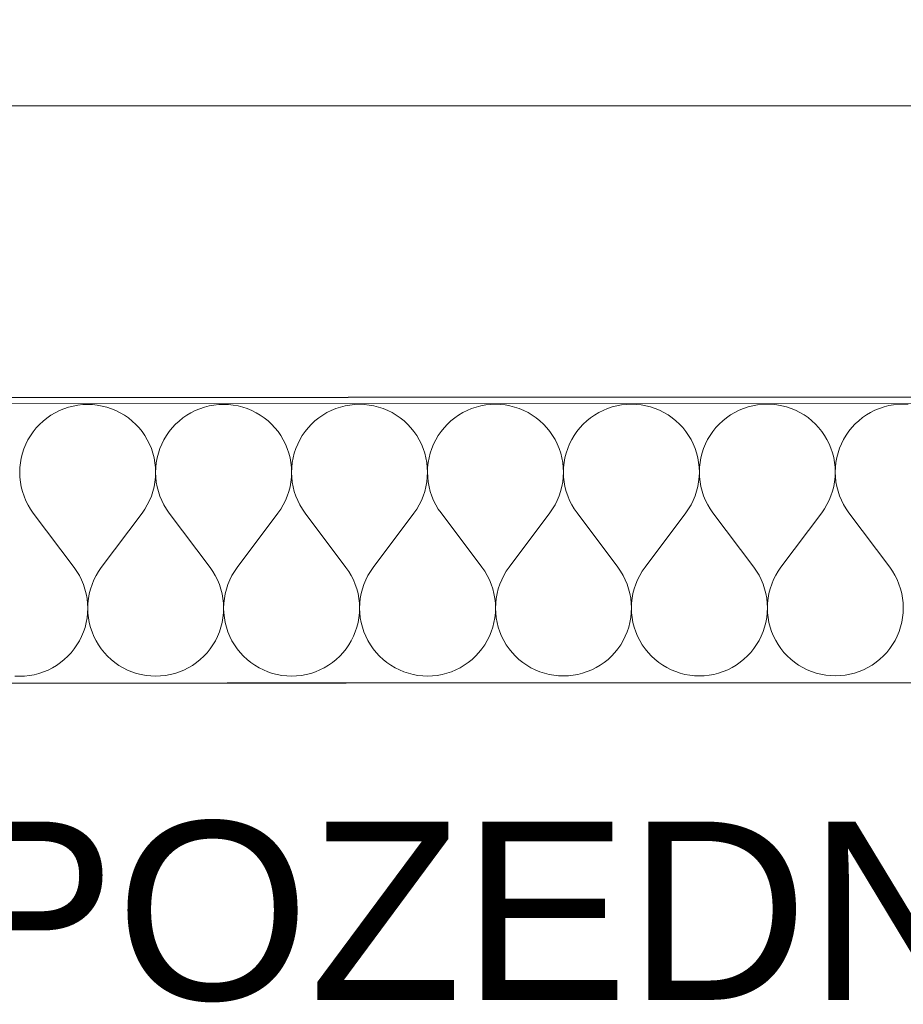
# Model space of a CAD drawing. Header units: millimetres. Extents: x -23738 to 4435, y -2716 to 20653.
# Tile 16 of 160: x -18057 to -17562, y 11 to 563. Entities that reach past the tile are written whole.
import ezdxf

# ---------------------------------------------------------------- set-up
doc = ezdxf.new("R2010")
doc.units = ezdxf.units.MM
doc.header["$MEASUREMENT"] = 0
doc.linetypes.add('Wipeout_Contour', pattern=[1000, 0, -1000])
for name, color, linetype in [('9._POHLED ZÁPADNÍ_2_2D prvky - obecné', 7, 'Continuous'), ('9._POHLED ZÁPADNÍ_2_Anotace - SP', 7, 'Continuous'), ('9._POHLED ZÁPADNÍ_2_Konstrukce - krov', 7, 'Continuous'), ('9._POHLED ZÁPADNÍ_2_Konstrukce - nosné', 7, 'Continuous'), ('9._POHLED ZÁPADNÍ_2_Nové_Konstrukce - nosné', 7, 'Continuous'), ('9._POHLED ZÁPADNÍ_2_Nové_Situace - terén', 7, 'Continuous'), ('9._POHLED ZÁPADNÍ_2_Nové_Výplně - Povrchové', 7, 'Continuous'), ('9._POHLED ZÁPADNÍ_2_Nové_Výplně – Řezové', 7, 'Continuous'), ('9._POHLED ZÁPADNÍ_2_Výplně - Povrchové', 7, 'Continuous'), ('9._POHLED ZÁPADNÍ_2_VÝTAH VAR 1', 7, 'Continuous')]:
    doc.layers.add(name, color=color, linetype=linetype)
doc.styles.add('GENEROVANÝ_STYL_1', font='txt')

# ---------------------------------------------------------------- blocks, each defined once
blk = doc.blocks.new('*X9', base_point=(-24533.14, -6254.22))
at = {"layer": '9._POHLED ZÁPADNÍ_2_Nové_Výplně – Řezové', "color": 21, "linetype": 'Continuous', "lineweight": 20, "true_color": 0xffaaaa}
for p, q in [((-18037.48, 342.43), (-18039.82, 341.04)), ((-18035.05, 343.65), (-18037.48, 342.43)), ((-18032.53, 344.69), (-18035.05, 343.65)), ((-18029.95, 345.55), (-18032.53, 344.69)), ((-18027.32, 346.22), (-18029.95, 345.55)), ((-18024.64, 346.71), (-18027.32, 346.22)), ((-18021.94, 347), (-18024.64, 346.71)), ((-18019.22, 347.1), (-18021.94, 347)), ((-18016.5, 347), (-18019.22, 347.1)), ((-18013.79, 346.71), (-18016.5, 347)), ((-18011.11, 346.23), (-18013.79, 346.71)), ((-18008.48, 345.56), (-18011.11, 346.23)), ((-18005.9, 344.7), (-18008.48, 345.56)), ((-18003.38, 343.66), (-18005.9, 344.7)), ((-18000.95, 342.44), (-18003.38, 343.66)), ((-17998.61, 341.06), (-18000.95, 342.44)), ((-17961.29, 342.46), (-17963.63, 341.07)), ((-17958.86, 343.68), (-17961.29, 342.46)), ((-17956.34, 344.73), (-17958.86, 343.68)), ((-17953.76, 345.59), (-17956.34, 344.73)), ((-17951.13, 346.26), (-17953.76, 345.59)), ((-17948.45, 346.74), (-17951.13, 346.26)), ((-17945.74, 347.04), (-17948.45, 346.74)), ((-17943.03, 347.14), (-17945.74, 347.04)), ((-17940.31, 347.04), (-17943.03, 347.14)), ((-17937.6, 346.75), (-17940.31, 347.04)), ((-17934.92, 346.27), (-17937.6, 346.75)), ((-17932.29, 345.6), (-17934.92, 346.27)), ((-17929.71, 344.74), (-17932.29, 345.6)), ((-17927.19, 343.7), (-17929.71, 344.74)), ((-17924.76, 342.48), (-17927.19, 343.7)), ((-17922.42, 341.09), (-17924.76, 342.48)), ((-17885.1, 342.5), (-17887.44, 341.11)), ((-17882.67, 343.72), (-17885.1, 342.5)), ((-17880.15, 344.76), (-17882.67, 343.72)), ((-17877.57, 345.62), (-17880.15, 344.76)), ((-17874.94, 346.3), (-17877.57, 345.62)), ((-17872.26, 346.78), (-17874.94, 346.3)), ((-17869.55, 347.07), (-17872.26, 346.78)), ((-17866.84, 347.17), (-17869.55, 347.07)), ((-17864.12, 347.08), (-17866.84, 347.17)), ((-17861.41, 346.79), (-17864.12, 347.08)), ((-17858.73, 346.3), (-17861.41, 346.79)), ((-17856.1, 345.63), (-17858.73, 346.3)), ((-17853.52, 344.77), (-17856.1, 345.63)), ((-17851, 343.73), (-17853.52, 344.77)), ((-17848.57, 342.52), (-17851, 343.73)), ((-17846.23, 341.13), (-17848.57, 342.52)), ((-17808.91, 342.54), (-17811.25, 341.15)), ((-17806.47, 343.76), (-17808.91, 342.54)), ((-17803.96, 344.8), (-17806.47, 343.76)), ((-17801.38, 345.66), (-17803.96, 344.8)), ((-17798.75, 346.33), (-17801.38, 345.66)), ((-17796.07, 346.82), (-17798.75, 346.33)), ((-17793.36, 347.11), (-17796.07, 346.82)), ((-17790.64, 347.21), (-17793.36, 347.11)), ((-17787.93, 347.11), (-17790.64, 347.21)), ((-17785.22, 346.82), (-17787.93, 347.11)), ((-17782.54, 346.34), (-17785.22, 346.82)), ((-17779.91, 345.67), (-17782.54, 346.34)), ((-17777.33, 344.81), (-17779.91, 345.67)), ((-17774.81, 343.77), (-17777.33, 344.81)), ((-17772.38, 342.55), (-17774.81, 343.77)), ((-17770.04, 341.17), (-17772.38, 342.55)), ((-17732.72, 342.57), (-17735.05, 341.18)), ((-17730.28, 343.79), (-17732.72, 342.57)), ((-17727.77, 344.84), (-17730.28, 343.79)), ((-17725.19, 345.7), (-17727.77, 344.84)), ((-17722.56, 346.37), (-17725.19, 345.7)), ((-17719.88, 346.85), (-17722.56, 346.37)), ((-17717.17, 347.15), (-17719.88, 346.85)), ((-17714.45, 347.25), (-17717.17, 347.15)), ((-17711.74, 347.15), (-17714.45, 347.25)), ((-17709.03, 346.86), (-17711.74, 347.15)), ((-17706.35, 346.38), (-17709.03, 346.86)), ((-17703.72, 345.71), (-17706.35, 346.38)), ((-17701.14, 344.85), (-17703.72, 345.71)), ((-17698.62, 343.81), (-17701.14, 344.85)), ((-17696.19, 342.59), (-17698.62, 343.81)), ((-17693.85, 341.2), (-17696.19, 342.59)), ((-17656.53, 342.61), (-17658.86, 341.22)), ((-17654.09, 343.83), (-17656.53, 342.61)), ((-17651.58, 344.87), (-17654.09, 343.83)), ((-17649, 345.73), (-17651.58, 344.87)), ((-17646.36, 346.41), (-17649, 345.73)), ((-17643.69, 346.89), (-17646.36, 346.41)), ((-17640.98, 347.18), (-17643.69, 346.89)), ((-17638.26, 347.28), (-17640.98, 347.18)), ((-17635.55, 347.19), (-17638.26, 347.28)), ((-17632.84, 346.9), (-17635.55, 347.19)), ((-17630.16, 346.41), (-17632.84, 346.9)), ((-17627.53, 345.74), (-17630.16, 346.41)), ((-17624.94, 344.88), (-17627.53, 345.74)), ((-17622.43, 343.84), (-17624.94, 344.88)), ((-17620, 342.63), (-17622.43, 343.84)), ((-17617.66, 341.24), (-17620, 342.63)), ((-17580.34, 342.65), (-17582.67, 341.26)), ((-17577.9, 343.87), (-17580.34, 342.65)), ((-17575.39, 344.91), (-17577.9, 343.87)), ((-17572.81, 345.77), (-17575.39, 344.91)), ((-17570.17, 346.44), (-17572.81, 345.77)), ((-17567.5, 346.93), (-17570.17, 346.44)), ((-17564.79, 347.22), (-17567.5, 346.93)), ((-17562.07, 347.32), (-17564.79, 347.22)), ((-17559.35, 347.22), (-17562.07, 347.32)), ((-18044.17, 337.77), (-18046.16, 335.92)), ((-18042.05, 339.48), (-18044.17, 337.77)), ((-18039.82, 341.04), (-18042.05, 339.48)), ((-17996.38, 339.51), (-17998.61, 341.06)), ((-17994.26, 337.8), (-17996.38, 339.51)), ((-17992.26, 335.95), (-17994.26, 337.8)), ((-17967.98, 337.81), (-17969.97, 335.96)), ((-17965.86, 339.52), (-17967.98, 337.81)), ((-17963.63, 341.07), (-17965.86, 339.52)), ((-17920.18, 339.54), (-17922.42, 341.09)), ((-17918.07, 337.84), (-17920.18, 339.54)), ((-17916.07, 335.98), (-17918.07, 337.84)), ((-17891.79, 337.85), (-17893.78, 335.99)), ((-17889.67, 339.56), (-17891.79, 337.85)), ((-17887.44, 341.11), (-17889.67, 339.56)), ((-17843.99, 339.58), (-17846.23, 341.13)), ((-17841.88, 337.87), (-17843.99, 339.58)), ((-17839.88, 336.02), (-17841.88, 337.87)), ((-17815.6, 337.88), (-17817.59, 336.03)), ((-17813.48, 339.59), (-17815.6, 337.88)), ((-17811.25, 341.15), (-17813.48, 339.59)), ((-17767.8, 339.62), (-17770.04, 341.17)), ((-17765.69, 337.91), (-17767.8, 339.62)), ((-17763.69, 336.06), (-17765.69, 337.91)), ((-17739.41, 337.92), (-17741.4, 336.07)), ((-17737.29, 339.63), (-17739.41, 337.92)), ((-17735.05, 341.18), (-17737.29, 339.63)), ((-17691.61, 339.65), (-17693.85, 341.2)), ((-17689.49, 337.95), (-17691.61, 339.65)), ((-17687.5, 336.09), (-17689.49, 337.95)), ((-17663.21, 337.96), (-17665.2, 336.1)), ((-17661.1, 339.67), (-17663.21, 337.96)), ((-17658.86, 341.22), (-17661.1, 339.67)), ((-17615.42, 339.69), (-17617.66, 341.24)), ((-17613.3, 337.98), (-17615.42, 339.69)), ((-17611.31, 336.13), (-17613.3, 337.98)), ((-17587.02, 337.99), (-17589.01, 336.14)), ((-17584.91, 339.7), (-17587.02, 337.99)), ((-17582.67, 341.26), (-17584.91, 339.7)), ((-18049.71, 331.81), (-18051.26, 329.57)), ((-18048.01, 333.93), (-18049.71, 331.81)), ((-18046.16, 335.92), (-18048.01, 333.93)), ((-17990.41, 333.95), (-17992.26, 335.95)), ((-17988.7, 331.84), (-17990.41, 333.95)), ((-17987.15, 329.6), (-17988.7, 331.84)), ((-17973.52, 331.84), (-17975.07, 329.61)), ((-17971.82, 333.96), (-17973.52, 331.84)), ((-17969.97, 335.96), (-17971.82, 333.96)), ((-17914.22, 333.99), (-17916.07, 335.98)), ((-17912.51, 331.87), (-17914.22, 333.99)), ((-17910.96, 329.64), (-17912.51, 331.87)), ((-17897.33, 331.88), (-17898.88, 329.64)), ((-17895.63, 334), (-17897.33, 331.88)), ((-17893.78, 335.99), (-17895.63, 334)), ((-17838.03, 334.03), (-17839.88, 336.02)), ((-17836.32, 331.91), (-17838.03, 334.03)), ((-17834.77, 329.68), (-17836.32, 331.91)), ((-17821.14, 331.92), (-17822.69, 329.68)), ((-17819.44, 334.04), (-17821.14, 331.92)), ((-17817.59, 336.03), (-17819.44, 334.04)), ((-17761.84, 334.06), (-17763.69, 336.06)), ((-17760.13, 331.95), (-17761.84, 334.06)), ((-17758.58, 329.71), (-17760.13, 331.95)), ((-17744.95, 331.95), (-17746.5, 329.72)), ((-17743.25, 334.07), (-17744.95, 331.95)), ((-17741.4, 336.07), (-17743.25, 334.07)), ((-17685.65, 334.1), (-17687.5, 336.09)), ((-17683.94, 331.98), (-17685.65, 334.1)), ((-17682.39, 329.75), (-17683.94, 331.98)), ((-17668.76, 331.99), (-17670.31, 329.75)), ((-17667.06, 334.11), (-17668.76, 331.99)), ((-17665.2, 336.1), (-17667.06, 334.11)), ((-17609.46, 334.14), (-17611.31, 336.13)), ((-17607.75, 332.02), (-17609.46, 334.14)), ((-17606.2, 329.78), (-17607.75, 332.02)), ((-17592.57, 332.03), (-17594.12, 329.79)), ((-17590.87, 334.15), (-17592.57, 332.03)), ((-17589.01, 336.14), (-17590.87, 334.15)), ((-18052.65, 327.23), (-18053.87, 324.8)), ((-18051.26, 329.57), (-18052.65, 327.23)), ((-17985.76, 327.26), (-17987.15, 329.6)), ((-17984.55, 324.83), (-17985.76, 327.26)), ((-17976.46, 327.27), (-17977.68, 324.83)), ((-17975.07, 329.61), (-17976.46, 327.27)), ((-17909.57, 327.3), (-17910.96, 329.64)), ((-17908.36, 324.87), (-17909.57, 327.3)), ((-17900.27, 327.3), (-17901.48, 324.87)), ((-17898.88, 329.64), (-17900.27, 327.3)), ((-17833.38, 327.34), (-17834.77, 329.68)), ((-17832.16, 324.9), (-17833.38, 327.34)), ((-17824.08, 327.34), (-17825.29, 324.91)), ((-17822.69, 329.68), (-17824.08, 327.34)), ((-17757.19, 327.37), (-17758.58, 329.71)), ((-17755.97, 324.94), (-17757.19, 327.37)), ((-17747.89, 327.38), (-17749.1, 324.94)), ((-17746.5, 329.72), (-17747.89, 327.38)), ((-17681, 327.41), (-17682.39, 329.75)), ((-17679.78, 324.98), (-17681, 327.41)), ((-17671.7, 327.41), (-17672.91, 324.98)), ((-17670.31, 329.75), (-17671.7, 327.41)), ((-17604.81, 327.45), (-17606.2, 329.78)), ((-17603.59, 325.01), (-17604.81, 327.45)), ((-17595.51, 327.45), (-17596.72, 325.02)), ((-17594.12, 329.79), (-17595.51, 327.45)), ((-18054.9, 322.28), (-18055.76, 319.7)), ((-18053.87, 324.8), (-18054.9, 322.28)), ((-17983.5, 322.32), (-17984.55, 324.83)), ((-17982.65, 319.73), (-17983.5, 322.32)), ((-17978.71, 322.32), (-17979.57, 319.74)), ((-17977.68, 324.83), (-17978.71, 322.32)), ((-17907.31, 322.35), (-17908.36, 324.87)), ((-17906.46, 319.77), (-17907.31, 322.35)), ((-17902.52, 322.35), (-17903.38, 319.77)), ((-17901.48, 324.87), (-17902.52, 322.35)), ((-17831.12, 322.39), (-17832.16, 324.9)), ((-17830.26, 319.81), (-17831.12, 322.39)), ((-17826.33, 322.39), (-17827.19, 319.81)), ((-17825.29, 324.91), (-17826.33, 322.39)), ((-17754.93, 322.43), (-17755.97, 324.94)), ((-17754.07, 319.84), (-17754.93, 322.43)), ((-17750.14, 322.43), (-17751, 319.85)), ((-17749.1, 324.94), (-17750.14, 322.43)), ((-17678.74, 322.46), (-17679.78, 324.98)), ((-17677.88, 319.88), (-17678.74, 322.46)), ((-17673.95, 322.46), (-17674.81, 319.88)), ((-17672.91, 324.98), (-17673.95, 322.46)), ((-17602.55, 322.5), (-17603.59, 325.01)), ((-17601.69, 319.92), (-17602.55, 322.5)), ((-17597.76, 322.5), (-17598.62, 319.92)), ((-17596.72, 325.02), (-17597.76, 322.5)), ((-18056.43, 317.06), (-18056.91, 314.39)), ((-18055.76, 319.7), (-18056.43, 317.06)), ((-17981.97, 317.1), (-17982.65, 319.73)), ((-17981.49, 314.42), (-17981.97, 317.1)), ((-17980.24, 317.1), (-17980.72, 314.42)), ((-17979.57, 319.74), (-17980.24, 317.1)), ((-17905.78, 317.14), (-17906.46, 319.77)), ((-17905.3, 314.46), (-17905.78, 317.14)), ((-17904.05, 317.14), (-17904.53, 314.46)), ((-17903.38, 319.77), (-17904.05, 317.14)), ((-17829.59, 317.17), (-17830.26, 319.81)), ((-17829.11, 314.49), (-17829.59, 317.17)), ((-17827.86, 317.17), (-17828.34, 314.49)), ((-17827.19, 319.81), (-17827.86, 317.17)), ((-17753.4, 317.21), (-17754.07, 319.84)), ((-17752.92, 314.53), (-17753.4, 317.21)), ((-17751.67, 317.21), (-17752.15, 314.53)), ((-17751, 319.85), (-17751.67, 317.21)), ((-17677.21, 317.25), (-17677.88, 319.88)), ((-17676.73, 314.57), (-17677.21, 317.25)), ((-17675.48, 317.25), (-17675.96, 314.57)), ((-17674.81, 319.88), (-17675.48, 317.25)), ((-17601.02, 317.28), (-17601.69, 319.92)), ((-17600.54, 314.6), (-17601.02, 317.28)), ((-17599.29, 317.28), (-17599.77, 314.6)), ((-17598.62, 319.92), (-17599.29, 317.28)), ((-18057.2, 311.68), (-18057.29, 308.96)), ((-18056.91, 314.39), (-18057.2, 311.68)), ((-17981.2, 311.72), (-17981.49, 314.42)), ((-17981.1, 309), (-17981.2, 311.72)), ((-17981.01, 311.72), (-17981.1, 309)), ((-17980.72, 314.42), (-17981.01, 311.72)), ((-17905.01, 311.75), (-17905.3, 314.46)), ((-17904.91, 309.03), (-17905.01, 311.75)), ((-17904.82, 311.75), (-17904.91, 309.03)), ((-17904.53, 314.46), (-17904.82, 311.75)), ((-17828.82, 311.79), (-17829.11, 314.49)), ((-17828.72, 309.07), (-17828.82, 311.79)), ((-17828.63, 311.79), (-17828.72, 309.07)), ((-17828.34, 314.49), (-17828.63, 311.79)), ((-17752.63, 311.83), (-17752.92, 314.53)), ((-17752.53, 309.11), (-17752.63, 311.83)), ((-17752.44, 311.83), (-17752.53, 309.11)), ((-17752.15, 314.53), (-17752.44, 311.83)), ((-17676.44, 311.86), (-17676.73, 314.57)), ((-17676.34, 309.14), (-17676.44, 311.86)), ((-17676.25, 311.86), (-17676.34, 309.14)), ((-17675.96, 314.57), (-17676.25, 311.86)), ((-17600.25, 311.9), (-17600.54, 314.6)), ((-17600.15, 309.18), (-17600.25, 311.9)), ((-17600.06, 311.9), (-17600.15, 309.18)), ((-17599.77, 314.6), (-17600.06, 311.9)), ((-18057.29, 308.96), (-18057.19, 306.24)), ((-18057.19, 306.24), (-18056.9, 303.54)), ((-17981.49, 303.57), (-17981.2, 306.28)), ((-17981.2, 306.28), (-17981.1, 309)), ((-17981.1, 309), (-17981, 306.28)), ((-17981, 306.28), (-17980.71, 303.57)), ((-17905.3, 303.61), (-17905.01, 306.32)), ((-17905.01, 306.32), (-17904.91, 309.03)), ((-17904.91, 309.03), (-17904.81, 306.32)), ((-17904.81, 306.32), (-17904.52, 303.61)), ((-17829.11, 303.65), (-17828.82, 306.35)), ((-17828.82, 306.35), (-17828.72, 309.07)), ((-17828.72, 309.07), (-17828.62, 306.35)), ((-17828.62, 306.35), (-17828.33, 303.65)), ((-17753.4, 301.01), (-17752.92, 303.68)), ((-17752.92, 303.68), (-17752.63, 306.39)), ((-17752.63, 306.39), (-17752.53, 309.11)), ((-17752.53, 309.11), (-17752.43, 306.39)), ((-17752.43, 306.39), (-17752.14, 303.68)), ((-17752.14, 303.68), (-17751.65, 301.01)), ((-17677.21, 301.04), (-17676.73, 303.72)), ((-17676.73, 303.72), (-17676.44, 306.43)), ((-17676.44, 306.43), (-17676.34, 309.14)), ((-17676.34, 309.14), (-17676.24, 306.43)), ((-17676.24, 306.43), (-17675.95, 303.72)), ((-17675.95, 303.72), (-17675.46, 301.04)), ((-17601.02, 301.08), (-17600.54, 303.76)), ((-17600.54, 303.76), (-17600.25, 306.46)), ((-17600.25, 306.46), (-17600.15, 309.18)), ((-17600.15, 309.18), (-17600.05, 306.46)), ((-17600.05, 306.46), (-17599.76, 303.76)), ((-17599.76, 303.76), (-17599.27, 301.08)), ((-18056.9, 303.54), (-18056.41, 300.86)), ((-18056.41, 300.86), (-18055.74, 298.23)), ((-18055.74, 298.23), (-18054.87, 295.65)), ((-17983.51, 295.68), (-17982.65, 298.26)), ((-17982.65, 298.26), (-17981.98, 300.9)), ((-17981.98, 300.9), (-17981.49, 303.57)), ((-17980.71, 303.57), (-17980.22, 300.9)), ((-17980.22, 300.9), (-17979.55, 298.26)), ((-17979.55, 298.26), (-17978.68, 295.68)), ((-17907.32, 295.72), (-17906.46, 298.3)), ((-17906.46, 298.3), (-17905.78, 300.93)), ((-17905.78, 300.93), (-17905.3, 303.61)), ((-17904.52, 303.61), (-17904.03, 300.93)), ((-17904.03, 300.93), (-17903.36, 298.3)), ((-17903.36, 298.3), (-17902.49, 295.72)), ((-17831.13, 295.75), (-17830.27, 298.33)), ((-17830.27, 298.33), (-17829.59, 300.97)), ((-17829.59, 300.97), (-17829.11, 303.65)), ((-17828.33, 303.65), (-17827.84, 300.97)), ((-17827.84, 300.97), (-17827.17, 298.34)), ((-17827.17, 298.34), (-17826.3, 295.76)), ((-17754.94, 295.79), (-17754.08, 298.37)), ((-17754.08, 298.37), (-17753.4, 301.01)), ((-17751.65, 301.01), (-17750.97, 298.37)), ((-17750.97, 298.37), (-17750.11, 295.79)), ((-17678.75, 295.83), (-17677.89, 298.41)), ((-17677.89, 298.41), (-17677.21, 301.04)), ((-17675.46, 301.04), (-17674.78, 298.41)), ((-17674.78, 298.41), (-17673.92, 295.83)), ((-17602.56, 295.86), (-17601.7, 298.44)), ((-17601.7, 298.44), (-17601.02, 301.08)), ((-17599.27, 301.08), (-17598.59, 298.45)), ((-17598.59, 298.45), (-17597.73, 295.87)), ((-18054.87, 295.65), (-18053.83, 293.13)), ((-18053.83, 293.13), (-18052.61, 290.7)), ((-17985.77, 290.73), (-17984.55, 293.17)), ((-17984.55, 293.17), (-17983.51, 295.68)), ((-17978.68, 295.68), (-17977.64, 293.17)), ((-17977.64, 293.17), (-17976.42, 290.74)), ((-17909.58, 290.77), (-17908.36, 293.2)), ((-17908.36, 293.2), (-17907.32, 295.72)), ((-17902.49, 295.72), (-17901.45, 293.21)), ((-17901.45, 293.21), (-17900.23, 290.78)), ((-17833.39, 290.81), (-17832.17, 293.24)), ((-17832.17, 293.24), (-17831.13, 295.75)), ((-17826.3, 295.76), (-17825.26, 293.24)), ((-17825.26, 293.24), (-17824.04, 290.81)), ((-17757.2, 290.84), (-17755.98, 293.28)), ((-17755.98, 293.28), (-17754.94, 295.79)), ((-17750.11, 295.79), (-17749.07, 293.28)), ((-17749.07, 293.28), (-17747.85, 290.85)), ((-17681.01, 290.88), (-17679.79, 293.31)), ((-17679.79, 293.31), (-17678.75, 295.83)), ((-17673.92, 295.83), (-17672.88, 293.32)), ((-17672.88, 293.32), (-17671.66, 290.89)), ((-17604.82, 290.92), (-17603.6, 293.35)), ((-17603.6, 293.35), (-17602.56, 295.86)), ((-17597.73, 295.87), (-17596.69, 293.35)), ((-17596.69, 293.35), (-17595.47, 290.92)), ((-18052.61, 290.7), (-18051.22, 288.36)), ((-18051.22, 288.36), (-18049.66, 286.13)), ((-17988.71, 286.16), (-17987.16, 288.4)), ((-17987.16, 288.4), (-17985.77, 290.73)), ((-17976.42, 290.74), (-17975.03, 288.4)), ((-17975.03, 288.4), (-17973.47, 286.17)), ((-17912.52, 286.2), (-17910.97, 288.43)), ((-17910.97, 288.43), (-17909.58, 290.77)), ((-17900.23, 290.78), (-17898.84, 288.44)), ((-17898.84, 288.44), (-17897.28, 286.21)), ((-17836.33, 286.23), (-17834.78, 288.47)), ((-17834.78, 288.47), (-17833.39, 290.81)), ((-17824.04, 290.81), (-17822.65, 288.47)), ((-17822.65, 288.47), (-17821.09, 286.24)), ((-17760.14, 286.27), (-17758.59, 288.51)), ((-17758.59, 288.51), (-17757.2, 290.84)), ((-17747.85, 290.85), (-17746.46, 288.51)), ((-17746.46, 288.51), (-17744.9, 286.28)), ((-17683.95, 286.31), (-17682.4, 288.54)), ((-17682.4, 288.54), (-17681.01, 290.88)), ((-17671.66, 290.89), (-17670.27, 288.55)), ((-17670.27, 288.55), (-17668.71, 286.31)), ((-17607.76, 286.34), (-17606.21, 288.58)), ((-17606.21, 288.58), (-17604.82, 290.92)), ((-17595.47, 290.92), (-17594.08, 288.58)), ((-17594.08, 288.58), (-17592.52, 286.35)), ((-18049.66, 286.13), (-18026.79, 255.67)), ((-17988.71, 286.16), (-18011.55, 255.67)), ((-17973.47, 286.17), (-17950.6, 255.7)), ((-17912.52, 286.2), (-17935.36, 255.71)), ((-17897.28, 286.21), (-17874.41, 255.74)), ((-17836.33, 286.23), (-17859.17, 255.75)), ((-17821.09, 286.24), (-17798.22, 255.78)), ((-17760.14, 286.27), (-17782.98, 255.78)), ((-17744.9, 286.28), (-17722.03, 255.81)), ((-17683.95, 286.31), (-17706.79, 255.82)), ((-17668.71, 286.31), (-17645.84, 255.85)), ((-17607.76, 286.34), (-17630.6, 255.86)), ((-17592.52, 286.35), (-17569.65, 255.89)), ((-18025.24, 253.43), (-18026.79, 255.67)), ((-18011.55, 255.67), (-18013.11, 253.44)), ((-17949.05, 253.47), (-17950.6, 255.7)), ((-17935.36, 255.71), (-17936.92, 253.48)), ((-17872.86, 253.51), (-17874.41, 255.74)), ((-17859.17, 255.75), (-17860.72, 253.51)), ((-17796.67, 253.54), (-17798.22, 255.78)), ((-17782.98, 255.78), (-17784.53, 253.55)), ((-17720.47, 253.58), (-17722.03, 255.81)), ((-17706.79, 255.82), (-17708.34, 253.59)), ((-17644.28, 253.62), (-17645.84, 255.85)), ((-17630.6, 255.86), (-17632.15, 253.62)), ((-17568.09, 253.65), (-17569.65, 255.89)), ((-18023.85, 251.1), (-18025.24, 253.43)), ((-18022.62, 248.67), (-18023.85, 251.1)), ((-18021.58, 246.15), (-18022.62, 248.67)), ((-18015.71, 248.67), (-18016.76, 246.16)), ((-18014.49, 251.1), (-18015.71, 248.67)), ((-18013.11, 253.44), (-18014.49, 251.1)), ((-17947.66, 251.13), (-17949.05, 253.47)), ((-17946.43, 248.7), (-17947.66, 251.13)), ((-17945.39, 246.19), (-17946.43, 248.7)), ((-17939.52, 248.71), (-17940.57, 246.19)), ((-17938.3, 251.14), (-17939.52, 248.71)), ((-17936.92, 253.48), (-17938.3, 251.14)), ((-17871.46, 251.17), (-17872.86, 253.51)), ((-17870.24, 248.74), (-17871.46, 251.17)), ((-17869.2, 246.23), (-17870.24, 248.74)), ((-17863.33, 248.74), (-17864.37, 246.23)), ((-17862.11, 251.17), (-17863.33, 248.74)), ((-17860.72, 253.51), (-17862.11, 251.17)), ((-17795.27, 251.21), (-17796.67, 253.54)), ((-17794.05, 248.77), (-17795.27, 251.21)), ((-17793.01, 246.26), (-17794.05, 248.77)), ((-17787.14, 248.78), (-17788.18, 246.27)), ((-17785.92, 251.21), (-17787.14, 248.78)), ((-17784.53, 253.55), (-17785.92, 251.21)), ((-17719.08, 251.24), (-17720.47, 253.58)), ((-17717.86, 248.81), (-17719.08, 251.24)), ((-17716.82, 246.3), (-17717.86, 248.81)), ((-17710.95, 248.81), (-17711.99, 246.3)), ((-17709.73, 251.25), (-17710.95, 248.81)), ((-17708.34, 253.59), (-17709.73, 251.25)), ((-17642.89, 251.28), (-17644.28, 253.62)), ((-17641.67, 248.85), (-17642.89, 251.28)), ((-17640.63, 246.34), (-17641.67, 248.85)), ((-17634.76, 248.85), (-17635.8, 246.34)), ((-17633.54, 251.28), (-17634.76, 248.85)), ((-17632.15, 253.62), (-17633.54, 251.28)), ((-17566.7, 251.32), (-17568.09, 253.65)), ((-17565.48, 248.88), (-17566.7, 251.32)), ((-17564.44, 246.37), (-17565.48, 248.88)), ((-18020.72, 243.57), (-18021.58, 246.15)), ((-18020.04, 240.94), (-18020.72, 243.57)), ((-18017.62, 243.57), (-18018.29, 240.94)), ((-18016.76, 246.16), (-18017.62, 243.57)), ((-17944.53, 243.61), (-17945.39, 246.19)), ((-17943.85, 240.97), (-17944.53, 243.61)), ((-17941.42, 243.61), (-17942.1, 240.98)), ((-17940.57, 246.19), (-17941.42, 243.61)), ((-17868.34, 243.65), (-17869.2, 246.23)), ((-17867.66, 241.01), (-17868.34, 243.65)), ((-17865.23, 243.65), (-17865.91, 241.01)), ((-17864.37, 246.23), (-17865.23, 243.65)), ((-17792.15, 243.68), (-17793.01, 246.26)), ((-17791.47, 241.05), (-17792.15, 243.68)), ((-17789.04, 243.68), (-17789.72, 241.05)), ((-17788.18, 246.27), (-17789.04, 243.68)), ((-17715.96, 243.72), (-17716.82, 246.3)), ((-17715.28, 241.08), (-17715.96, 243.72)), ((-17712.85, 243.72), (-17713.53, 241.08)), ((-17711.99, 246.3), (-17712.85, 243.72)), ((-17639.77, 243.76), (-17640.63, 246.34)), ((-17639.09, 241.12), (-17639.77, 243.76)), ((-17636.66, 243.76), (-17637.34, 241.12)), ((-17635.8, 246.34), (-17636.66, 243.76)), ((-17563.58, 243.79), (-17564.44, 246.37)), ((-17562.9, 241.16), (-17563.58, 243.79)), ((-18019.56, 238.26), (-18020.04, 240.94)), ((-18019.26, 235.56), (-18019.56, 238.26)), ((-18018.77, 238.26), (-18019.06, 235.56)), ((-18018.29, 240.94), (-18018.77, 238.26)), ((-17943.37, 238.3), (-17943.85, 240.97)), ((-17943.07, 235.59), (-17943.37, 238.3)), ((-17942.58, 238.3), (-17942.87, 235.59)), ((-17942.1, 240.98), (-17942.58, 238.3)), ((-17867.17, 238.33), (-17867.66, 241.01)), ((-17866.88, 235.63), (-17867.17, 238.33)), ((-17866.39, 238.33), (-17866.68, 235.63)), ((-17865.91, 241.01), (-17866.39, 238.33)), ((-17790.98, 238.37), (-17791.47, 241.05)), ((-17790.69, 235.67), (-17790.98, 238.37)), ((-17790.2, 238.37), (-17790.49, 235.67)), ((-17789.72, 241.05), (-17790.2, 238.37)), ((-17714.79, 238.41), (-17715.28, 241.08)), ((-17714.5, 235.7), (-17714.79, 238.41)), ((-17714.01, 238.41), (-17714.3, 235.7)), ((-17713.53, 241.08), (-17714.01, 238.41)), ((-17638.6, 238.44), (-17639.09, 241.12)), ((-17638.31, 235.74), (-17638.6, 238.44)), ((-17637.82, 238.44), (-17638.11, 235.74)), ((-17637.34, 241.12), (-17637.82, 238.44)), ((-17562.41, 238.48), (-17562.9, 241.16)), ((-17562.12, 235.78), (-17562.41, 238.48)), ((-18019.16, 232.84), (-18019.26, 235.56)), ((-18019.26, 230.12), (-18019.16, 232.84)), ((-18019.06, 235.56), (-18019.16, 232.84)), ((-18019.16, 232.84), (-18019.06, 230.12)), ((-17942.97, 232.87), (-17943.07, 235.59)), ((-17943.07, 230.16), (-17942.97, 232.87)), ((-17942.87, 235.59), (-17942.97, 232.87)), ((-17942.97, 232.87), (-17942.87, 230.16)), ((-17866.78, 232.91), (-17866.88, 235.63)), ((-17866.87, 230.19), (-17866.78, 232.91)), ((-17866.68, 235.63), (-17866.78, 232.91)), ((-17866.78, 232.91), (-17866.68, 230.19)), ((-17790.59, 232.95), (-17790.69, 235.67)), ((-17790.68, 230.23), (-17790.59, 232.95)), ((-17790.49, 235.67), (-17790.59, 232.95)), ((-17790.59, 232.95), (-17790.49, 230.23)), ((-17714.4, 232.98), (-17714.5, 235.7)), ((-17714.49, 230.27), (-17714.4, 232.98)), ((-17714.3, 235.7), (-17714.4, 232.98)), ((-17714.4, 232.98), (-17714.3, 230.27)), ((-17638.21, 233.02), (-17638.31, 235.74)), ((-17638.3, 230.3), (-17638.21, 233.02)), ((-17638.11, 235.74), (-17638.21, 233.02)), ((-17638.21, 233.02), (-17638.11, 230.3)), ((-17562.02, 233.06), (-17562.12, 235.78)), ((-17562.11, 230.34), (-17562.02, 233.06)), ((-18020.02, 224.74), (-18019.54, 227.41)), ((-18019.54, 227.41), (-18019.26, 230.12)), ((-18019.06, 230.12), (-18018.77, 227.41)), ((-18018.77, 227.41), (-18018.29, 224.74)), ((-17943.83, 224.77), (-17943.35, 227.45)), ((-17943.35, 227.45), (-17943.07, 230.16)), ((-17942.87, 230.16), (-17942.58, 227.45)), ((-17942.58, 227.45), (-17942.1, 224.77)), ((-17867.64, 224.81), (-17867.16, 227.49)), ((-17867.16, 227.49), (-17866.87, 230.19)), ((-17866.68, 230.19), (-17866.39, 227.49)), ((-17866.39, 227.49), (-17865.91, 224.81)), ((-17791.45, 224.85), (-17790.97, 227.52)), ((-17790.97, 227.52), (-17790.68, 230.23)), ((-17790.49, 230.23), (-17790.2, 227.52)), ((-17790.2, 227.52), (-17789.72, 224.85)), ((-17715.26, 224.88), (-17714.78, 227.56)), ((-17714.78, 227.56), (-17714.49, 230.27)), ((-17714.3, 230.27), (-17714.01, 227.56)), ((-17714.01, 227.56), (-17713.53, 224.88)), ((-17639.07, 224.92), (-17638.59, 227.6)), ((-17638.59, 227.6), (-17638.3, 230.3)), ((-17638.11, 230.3), (-17637.82, 227.6)), ((-17637.82, 227.6), (-17637.34, 224.92)), ((-17562.88, 224.96), (-17562.4, 227.63)), ((-17562.4, 227.63), (-17562.11, 230.34)), ((-18021.55, 219.52), (-18020.69, 222.1)), ((-18020.69, 222.1), (-18020.02, 224.74)), ((-18018.29, 224.74), (-18017.62, 222.1)), ((-18017.62, 222.1), (-18016.76, 219.52)), ((-17945.36, 219.55), (-17944.5, 222.14)), ((-17944.5, 222.14), (-17943.83, 224.77)), ((-17942.1, 224.77), (-17941.43, 222.14)), ((-17941.43, 222.14), (-17940.57, 219.56)), ((-17869.17, 219.59), (-17868.31, 222.17)), ((-17868.31, 222.17), (-17867.64, 224.81)), ((-17865.91, 224.81), (-17865.24, 222.17)), ((-17865.24, 222.17), (-17864.38, 219.59)), ((-17792.98, 219.63), (-17792.12, 222.21)), ((-17792.12, 222.21), (-17791.45, 224.85)), ((-17789.72, 224.85), (-17789.05, 222.21)), ((-17789.05, 222.21), (-17788.19, 219.63)), ((-17716.79, 219.66), (-17715.93, 222.25)), ((-17715.93, 222.25), (-17715.26, 224.88)), ((-17713.53, 224.88), (-17712.86, 222.25)), ((-17712.86, 222.25), (-17712, 219.67)), ((-17640.6, 219.7), (-17639.74, 222.28)), ((-17639.74, 222.28), (-17639.07, 224.92)), ((-17637.34, 224.92), (-17636.67, 222.28)), ((-17636.67, 222.28), (-17635.81, 219.7)), ((-17564.41, 219.74), (-17563.55, 222.32)), ((-17563.55, 222.32), (-17562.88, 224.96)), ((-18023.8, 214.57), (-18022.59, 217)), ((-18022.59, 217), (-18021.55, 219.52)), ((-18016.76, 219.52), (-18015.72, 217.01)), ((-18015.72, 217.01), (-18014.5, 214.57)), ((-17947.61, 214.61), (-17946.4, 217.04)), ((-17946.4, 217.04), (-17945.36, 219.55)), ((-17940.57, 219.56), (-17939.53, 217.04)), ((-17939.53, 217.04), (-17938.31, 214.61)), ((-17871.42, 214.64), (-17870.21, 217.08)), ((-17870.21, 217.08), (-17869.17, 219.59)), ((-17864.38, 219.59), (-17863.34, 217.08)), ((-17863.34, 217.08), (-17862.12, 214.65)), ((-17795.23, 214.68), (-17794.02, 217.11)), ((-17794.02, 217.11), (-17792.98, 219.63)), ((-17788.19, 219.63), (-17787.15, 217.12)), ((-17787.15, 217.12), (-17785.93, 214.68)), ((-17719.04, 214.71), (-17717.83, 217.15)), ((-17717.83, 217.15), (-17716.79, 219.66)), ((-17712, 219.67), (-17710.96, 217.15)), ((-17710.96, 217.15), (-17709.74, 214.72)), ((-17642.85, 214.75), (-17641.64, 217.19)), ((-17641.64, 217.19), (-17640.6, 219.7)), ((-17635.81, 219.7), (-17634.77, 217.19)), ((-17634.77, 217.19), (-17633.55, 214.76)), ((-17566.66, 214.79), (-17565.45, 217.22)), ((-17565.45, 217.22), (-17564.41, 219.74)), ((-18028.45, 207.87), (-18026.74, 209.99)), ((-18026.74, 209.99), (-18025.19, 212.23)), ((-18025.19, 212.23), (-18023.8, 214.57)), ((-18014.5, 214.57), (-18013.11, 212.23)), ((-18013.11, 212.23), (-18011.56, 210)), ((-18011.56, 210), (-18009.85, 207.88)), ((-17952.26, 207.91), (-17950.55, 210.03)), ((-17950.55, 210.03), (-17949, 212.26)), ((-17949, 212.26), (-17947.61, 214.61)), ((-17938.31, 214.61), (-17936.92, 212.27)), ((-17936.92, 212.27), (-17935.37, 210.04)), ((-17935.37, 210.04), (-17933.66, 207.92)), ((-17876.06, 207.94), (-17874.36, 210.06)), ((-17874.36, 210.06), (-17872.81, 212.3)), ((-17872.81, 212.3), (-17871.42, 214.64)), ((-17862.12, 214.65), (-17860.73, 212.31)), ((-17860.73, 212.31), (-17859.18, 210.07)), ((-17859.18, 210.07), (-17857.47, 207.95)), ((-17799.87, 207.98), (-17798.17, 210.1)), ((-17798.17, 210.1), (-17796.62, 212.34)), ((-17796.62, 212.34), (-17795.23, 214.68)), ((-17785.93, 214.68), (-17784.54, 212.34)), ((-17784.54, 212.34), (-17782.99, 210.11)), ((-17782.99, 210.11), (-17781.28, 207.99)), ((-17723.68, 208.02), (-17721.98, 210.14)), ((-17721.98, 210.14), (-17720.43, 212.37)), ((-17720.43, 212.37), (-17719.04, 214.71)), ((-17709.74, 214.72), (-17708.35, 212.38)), ((-17708.35, 212.38), (-17706.8, 210.15)), ((-17706.8, 210.15), (-17705.09, 208.03)), ((-17647.49, 208.05), (-17645.79, 210.17)), ((-17645.79, 210.17), (-17644.24, 212.41)), ((-17644.24, 212.41), (-17642.85, 214.75)), ((-17633.55, 214.76), (-17632.16, 212.42)), ((-17632.16, 212.42), (-17630.61, 210.18)), ((-17630.61, 210.18), (-17628.9, 208.06)), ((-17571.3, 208.09), (-17569.6, 210.21)), ((-17569.6, 210.21), (-17568.05, 212.45)), ((-17568.05, 212.45), (-17566.66, 214.79)), ((-18032.29, 204.02), (-18030.3, 205.88)), ((-18030.3, 205.88), (-18028.45, 207.87)), ((-18009.85, 207.88), (-18008, 205.89)), ((-18008, 205.89), (-18006.01, 204.04)), ((-17956.1, 204.06), (-17954.11, 205.92)), ((-17954.11, 205.92), (-17952.26, 207.91)), ((-17933.66, 207.92), (-17931.81, 205.93)), ((-17931.81, 205.93), (-17929.82, 204.07)), ((-17879.91, 204.1), (-17877.92, 205.95)), ((-17877.92, 205.95), (-17876.06, 207.94)), ((-17857.47, 207.95), (-17855.62, 205.96)), ((-17855.62, 205.96), (-17853.63, 204.11)), ((-17803.72, 204.13), (-17801.73, 205.99)), ((-17801.73, 205.99), (-17799.87, 207.98)), ((-17781.28, 207.99), (-17779.43, 206)), ((-17779.43, 206), (-17777.44, 204.15)), ((-17727.53, 204.17), (-17725.54, 206.03)), ((-17725.54, 206.03), (-17723.68, 208.02)), ((-17705.09, 208.03), (-17703.24, 206.04)), ((-17703.24, 206.04), (-17701.25, 204.18)), ((-17651.34, 204.21), (-17649.35, 206.06)), ((-17649.35, 206.06), (-17647.49, 208.05)), ((-17628.9, 208.06), (-17627.05, 206.07)), ((-17627.05, 206.07), (-17625.06, 204.22)), ((-17575.14, 204.24), (-17573.15, 206.1)), ((-17573.15, 206.1), (-17571.3, 208.09)), ((-18041.41, 198.15), (-18038.98, 199.37)), ((-18038.98, 199.37), (-18036.64, 200.76)), ((-18036.64, 200.76), (-18034.4, 202.32)), ((-18034.4, 202.32), (-18032.29, 204.02)), ((-18006.01, 204.04), (-18003.89, 202.33)), ((-18003.89, 202.33), (-18001.65, 200.78)), ((-18001.65, 200.78), (-17999.31, 199.39)), ((-17999.31, 199.39), (-17996.88, 198.17)), ((-17965.22, 198.19), (-17962.79, 199.41)), ((-17962.79, 199.41), (-17960.45, 200.8)), ((-17960.45, 200.8), (-17958.21, 202.35)), ((-17958.21, 202.35), (-17956.1, 204.06)), ((-17929.82, 204.07), (-17927.7, 202.37)), ((-17927.7, 202.37), (-17925.46, 200.82)), ((-17925.46, 200.82), (-17923.12, 199.43)), ((-17923.12, 199.43), (-17920.69, 198.21)), ((-17889.03, 198.23), (-17886.6, 199.45)), ((-17886.6, 199.45), (-17884.26, 200.84)), ((-17884.26, 200.84), (-17882.02, 202.39)), ((-17882.02, 202.39), (-17879.91, 204.1)), ((-17853.63, 204.11), (-17851.51, 202.4)), ((-17851.51, 202.4), (-17849.27, 200.85)), ((-17849.27, 200.85), (-17846.93, 199.46)), ((-17846.93, 199.46), (-17844.5, 198.25)), ((-17812.84, 198.26), (-17810.41, 199.48)), ((-17810.41, 199.48), (-17808.07, 200.87)), ((-17808.07, 200.87), (-17805.83, 202.42)), ((-17805.83, 202.42), (-17803.72, 204.13)), ((-17777.44, 204.15), (-17775.32, 202.44)), ((-17775.32, 202.44), (-17773.08, 200.89)), ((-17773.08, 200.89), (-17770.74, 199.5)), ((-17770.74, 199.5), (-17768.31, 198.28)), ((-17736.65, 198.3), (-17734.21, 199.52)), ((-17734.21, 199.52), (-17731.88, 200.91)), ((-17731.88, 200.91), (-17729.64, 202.46)), ((-17729.64, 202.46), (-17727.53, 204.17)), ((-17701.25, 204.18), (-17699.13, 202.48)), ((-17699.13, 202.48), (-17696.89, 200.93)), ((-17696.89, 200.93), (-17694.55, 199.54)), ((-17694.55, 199.54), (-17692.12, 198.32)), ((-17660.46, 198.34), (-17658.02, 199.55)), ((-17658.02, 199.55), (-17655.69, 200.94)), ((-17655.69, 200.94), (-17653.45, 202.5)), ((-17653.45, 202.5), (-17651.34, 204.21)), ((-17625.06, 204.22), (-17622.94, 202.51)), ((-17622.94, 202.51), (-17620.7, 200.96)), ((-17620.7, 200.96), (-17618.36, 199.57)), ((-17618.36, 199.57), (-17615.93, 198.36)), ((-17584.27, 198.37), (-17581.83, 199.59)), ((-17581.83, 199.59), (-17579.5, 200.98)), ((-17579.5, 200.98), (-17577.26, 202.53)), ((-17577.26, 202.53), (-17575.14, 204.24)), ((-18059.96, 194.8), (-18057.24, 194.7)), ((-18057.24, 194.7), (-18054.52, 194.8)), ((-18054.52, 194.8), (-18051.81, 195.09)), ((-18051.81, 195.09), (-18049.14, 195.57)), ((-18049.14, 195.57), (-18046.5, 196.25)), ((-18046.5, 196.25), (-18043.92, 197.11)), ((-18043.92, 197.11), (-18041.41, 198.15)), ((-17996.88, 198.17), (-17994.37, 197.13)), ((-17994.37, 197.13), (-17991.79, 196.28)), ((-17991.79, 196.28), (-17989.15, 195.6)), ((-17989.15, 195.6), (-17986.47, 195.12)), ((-17986.47, 195.12), (-17983.77, 194.83)), ((-17983.77, 194.83), (-17981.05, 194.74)), ((-17981.05, 194.74), (-17978.33, 194.83)), ((-17978.33, 194.83), (-17975.62, 195.13)), ((-17975.62, 195.13), (-17972.95, 195.61)), ((-17972.95, 195.61), (-17970.31, 196.29)), ((-17970.31, 196.29), (-17967.73, 197.15)), ((-17967.73, 197.15), (-17965.22, 198.19)), ((-17920.69, 198.21), (-17918.18, 197.17)), ((-17918.18, 197.17), (-17915.6, 196.31)), ((-17915.6, 196.31), (-17912.96, 195.64)), ((-17912.96, 195.64), (-17910.28, 195.16)), ((-17910.28, 195.16), (-17907.58, 194.87)), ((-17907.58, 194.87), (-17904.86, 194.77)), ((-17904.86, 194.77), (-17902.14, 194.87)), ((-17902.14, 194.87), (-17899.43, 195.16)), ((-17899.43, 195.16), (-17896.76, 195.65)), ((-17896.76, 195.65), (-17894.12, 196.32)), ((-17894.12, 196.32), (-17891.54, 197.18)), ((-17891.54, 197.18), (-17889.03, 198.23)), ((-17844.5, 198.25), (-17841.99, 197.21)), ((-17841.99, 197.21), (-17839.4, 196.35)), ((-17839.4, 196.35), (-17836.77, 195.68)), ((-17836.77, 195.68), (-17834.09, 195.19)), ((-17834.09, 195.19), (-17831.39, 194.91)), ((-17831.39, 194.91), (-17828.67, 194.81)), ((-17828.67, 194.81), (-17825.95, 194.91)), ((-17825.95, 194.91), (-17823.24, 195.2)), ((-17823.24, 195.2), (-17820.57, 195.68)), ((-17820.57, 195.68), (-17817.93, 196.36)), ((-17817.93, 196.36), (-17815.35, 197.22)), ((-17815.35, 197.22), (-17812.84, 198.26)), ((-17768.31, 198.28), (-17765.8, 197.24)), ((-17765.8, 197.24), (-17763.21, 196.39)), ((-17763.21, 196.39), (-17760.58, 195.71)), ((-17760.58, 195.71), (-17757.9, 195.23)), ((-17757.9, 195.23), (-17755.2, 194.94)), ((-17755.2, 194.94), (-17752.48, 194.85)), ((-17752.48, 194.85), (-17749.76, 194.94)), ((-17749.76, 194.94), (-17747.05, 195.24)), ((-17747.05, 195.24), (-17744.38, 195.72)), ((-17744.38, 195.72), (-17741.74, 196.4)), ((-17741.74, 196.4), (-17739.16, 197.26)), ((-17739.16, 197.26), (-17736.65, 198.3)), ((-17692.12, 198.32), (-17689.61, 197.28)), ((-17689.61, 197.28), (-17687.02, 196.42)), ((-17687.02, 196.42), (-17684.39, 195.75)), ((-17684.39, 195.75), (-17681.71, 195.27)), ((-17681.71, 195.27), (-17679, 194.98)), ((-17679, 194.98), (-17676.29, 194.88)), ((-17676.29, 194.88), (-17673.57, 194.98)), ((-17673.57, 194.98), (-17670.86, 195.27)), ((-17670.86, 195.27), (-17668.19, 195.76)), ((-17668.19, 195.76), (-17665.55, 196.43)), ((-17665.55, 196.43), (-17662.97, 197.29)), ((-17662.97, 197.29), (-17660.46, 198.34)), ((-17615.93, 198.36), (-17613.41, 197.32)), ((-17613.41, 197.32), (-17610.83, 196.46)), ((-17610.83, 196.46), (-17608.2, 195.79)), ((-17608.2, 195.79), (-17605.52, 195.3)), ((-17605.52, 195.3), (-17602.81, 195.02)), ((-17602.81, 195.02), (-17600.1, 194.92)), ((-17600.1, 194.92), (-17597.38, 195.02)), ((-17597.38, 195.02), (-17594.67, 195.31)), ((-17594.67, 195.31), (-17592, 195.79)), ((-17592, 195.79), (-17589.36, 196.47)), ((-17589.36, 196.47), (-17586.78, 197.33)), ((-17586.78, 197.33), (-17584.27, 198.37))]:
    blk.add_line(p, q, dxfattribs=at)

msp = doc.modelspace()

# ---------------------------------------------------------------- hatches: boundary and pattern name
at = {"layer": '9._POHLED ZÁPADNÍ_2_Nové_Situace - terén', "linetype": 'Continuous', "lineweight": 0, "true_color": 0xfed4d4}
msp.add_hatch(color=254, dxfattribs=at).paths.add_polyline_path([(-20142.43, 2682.34), (-20183.55, 346.74), (-15902.04, 348.04), (-16017.44, 349.73), (-16015.08, 511.79), (-16234.47, 512.68), (-16235.75, 429.96), (-16395.73, 432.45), (-16394.48, 513.33), (-20103.77, 528.31), (-20103.2, 668.3), (-20031.2, 668.01), (-19999.86, 2682.35)])
msp.add_hatch(color=254, dxfattribs=at).paths.add_polyline_path([(-20142.43, 2682.34), (-20183.55, 346.74), (-15902.04, 348.04), (-16017.44, 349.73), (-16015.08, 511.79), (-16234.47, 512.68), (-16235.75, 429.96), (-16395.73, 432.45), (-16394.48, 513.33), (-20103.77, 528.31), (-20103.2, 668.3), (-20031.2, 668.01), (-19999.86, 2682.35)])

# ---------------------------------------------------------------- linework, layer by layer
at = {"layer": '9._POHLED ZÁPADNÍ_2_Nové_Situace - terén', "color": 1, "linetype": 'Continuous', "lineweight": 25, "flags": 128}
msp.add_lwpolyline([(-20142.43, 2682.34), (-20183.55, 346.74), (-15902.04, 348.04), (-16017.44, 349.73), (-16015.08, 511.79), (-16234.47, 512.68), (-16235.75, 429.96), (-16395.73, 432.45), (-16394.48, 513.33), (-20103.77, 528.31), (-20103.2, 668.3), (-20031.2, 668.01), (-19999.86, 2682.35)], close=True, dxfattribs=at)
msp.add_lwpolyline([(-20142.43, 2682.34), (-20183.55, 346.74), (-15902.04, 348.04), (-16017.44, 349.73), (-16015.08, 511.79), (-16234.47, 512.68), (-16235.75, 429.96), (-16395.73, 432.45), (-16394.48, 513.33), (-20103.77, 528.31), (-20103.2, 668.3), (-20031.2, 668.01), (-19999.86, 2682.35)], close=True, dxfattribs=at)

# ---------------------------------------------------------------- texts
at = {"layer": '9._POHLED ZÁPADNÍ_2_Anotace - SP', "color": 1, "linetype": 'Continuous', "lineweight": 25, "insert": (-17786.23, 62.5), "char_height": 100, "attachment_point": 5, "style": 'GENEROVANÝ_STYL_1'}
msp.add_mtext('\\A1;{\\pqc;\\fArial|b0|i0|c238|p38;NAPOJENÍ NOVÉ POZEDNICE NA STÁVAJÍCÍ}', dxfattribs=at)

# ---------------------------------------------------------------- next in the draw order: wipeouts: each hides what was drawn before it
at = {"color": 254, "linetype": 'Wipeout_Contour', "lineweight": 0, "ltscale": 72995.383912}
msp.add_wipeout([(-20484.72, 189.72), (-16009.88, 191.87), (-16009.96, 351.87), (-20481.93, 349.73)], dxfattribs=at).dxf.layer = '9._POHLED ZÁPADNÍ_2_Nové_Výplně - Povrchové'

# ---------------------------------------------------------------- next in the draw order: linework, layer by layer
at = {"layer": '9._POHLED ZÁPADNÍ_2_Nové_Konstrukce - nosné', "color": 1, "linetype": 'Continuous', "lineweight": 25, "flags": 128}
for points in [[(-16009.96, 351.87), (-20481.93, 349.73)], [(-20484.72, 189.72), (-16009.88, 191.87)]]:
    msp.add_lwpolyline(points, dxfattribs=at)

# ---------------------------------------------------------------- next in the draw order: wipeouts: each hides what was drawn before it
at = {"color": 254, "linetype": 'Wipeout_Contour', "lineweight": 0, "ltscale": 72102.487205}
msp.add_wipeout([(-20184.46, 348.52), (-15847.42, 349.83), (-15847.54, 749.83), (-20184.58, 748.52)], dxfattribs=at).dxf.layer = '9._POHLED ZÁPADNÍ_2_Výplně - Povrchové'

# ---------------------------------------------------------------- next in the draw order: linework, layer by layer
at = {"layer": '9._POHLED ZÁPADNÍ_2_Konstrukce - krov', "color": 8, "linetype": 'Continuous', "lineweight": 13}
msp.add_line((-20178.93, 514.5), (-15844, 514.5), dxfattribs=at)
at = {"layer": '9._POHLED ZÁPADNÍ_2_Konstrukce - nosné', "color": 251, "linetype": 'Continuous', "lineweight": 20, "true_color": 0x6a6a6a, "flags": 128}
msp.add_lwpolyline([(-20184.46, 348.52), (-15847.42, 349.83)], dxfattribs=at)

# ---------------------------------------------------------------- next in the draw order: wipeouts: each hides what was drawn before it
at = {"color": 254, "linetype": 'Wipeout_Contour', "lineweight": 0, "ltscale": 72995.383912}
msp.add_wipeout([(-20484.72, 189.72), (-16009.88, 191.87), (-16009.96, 351.87), (-20481.93, 349.73)], dxfattribs=at).dxf.layer = '9._POHLED ZÁPADNÍ_2_Nové_Výplně – Řezové'

# ---------------------------------------------------------------- next in the draw order: linework, layer by layer
at = {"layer": '9._POHLED ZÁPADNÍ_2_2D prvky - obecné', "color": 7, "linetype": 'Continuous', "lineweight": 13}
msp.add_line((-20183.56, 346.74), (-492.64, 352.73), dxfattribs=at)
at = {"layer": '9._POHLED ZÁPADNÍ_2_Nové_Konstrukce - nosné', "color": 1, "linetype": 'Continuous', "lineweight": 25, "flags": 128}
for points in [[(-16009.96, 351.87), (-20481.93, 349.73)], [(-20644.75, 189.65), (-16009.88, 191.87)]]:
    msp.add_lwpolyline(points, dxfattribs=at)

# ---------------------------------------------------------------- next in the draw order: block references
at = {"layer": '9._POHLED ZÁPADNÍ_2_VÝTAH VAR 1', "color": 9, "linetype": 'Continuous', "lineweight": 13}
msp.add_blockref('*X9', (-24533.14, -6254.22), dxfattribs=at)

doc.saveas('drawing.dxf')
